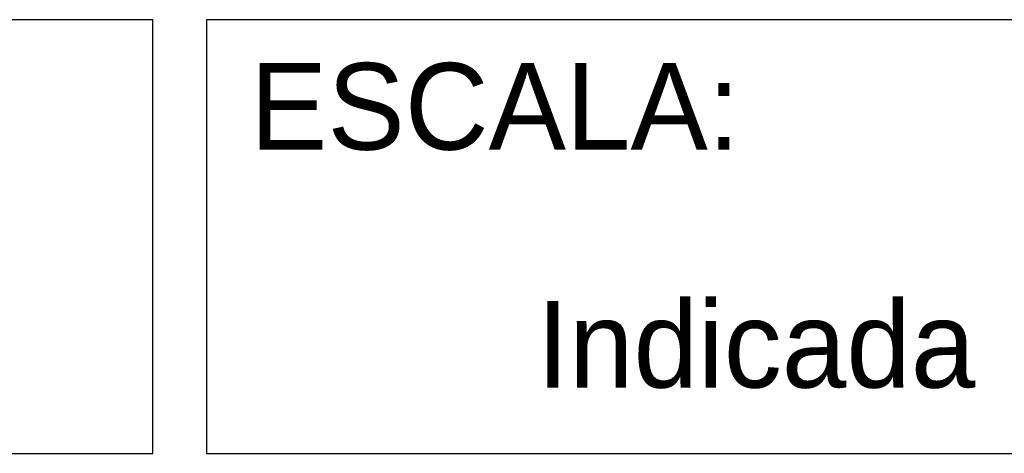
# Model space of a CAD drawing. Header units: millimetres. Extents: x -125 to 300, y 6 to 90.
# Tile 126 of 132: x 295.97 to 298.25, y 20.18 to 21.18. Entities that reach past the tile are written whole.
import ezdxf

# ---------------------------------------------------------------- set-up
doc = ezdxf.new("R2010")
doc.units = ezdxf.units.MM
doc.layers.add('Plano4', color=220, linetype='Continuous')
doc.layers.add('TEXTO', color=7, linetype='Continuous', lineweight=18)

msp = doc.modelspace()

# ---------------------------------------------------------------- linework, layer by layer
at = {"layer": 'Plano4', "color": 0}
for points in [[(296.28074, 21.17742), (293.56811, 21.17742), (293.56811, 20.17504), (296.28074, 20.17504)], [(296.28074, 21.17742), (293.56811, 21.17742), (293.56811, 20.17504), (296.28074, 20.17504)], [(298.94116, 21.17742), (296.40481, 21.17742), (296.40481, 20.17504), (298.94116, 20.17504)], [(298.94116, 21.17742), (296.40481, 21.17742), (296.40481, 20.17504), (298.94116, 20.17504)]]:
    msp.add_lwpolyline(points, close=True, dxfattribs=at)

# ---------------------------------------------------------------- texts
at = {"layer": 'TEXTO', "color": 0, "char_height": 0.200238}
for s, insert, width, attachment_point in [('ESCALA:', (296.50505, 21.07719), 9.1814042, 1), ('Indicada', (297.67299, 20.42564), 2.5363492, 5)]:
    msp.add_mtext(s, dxfattribs=dict(at, insert=insert, width=width, attachment_point=attachment_point))

doc.saveas('drawing.dxf')
